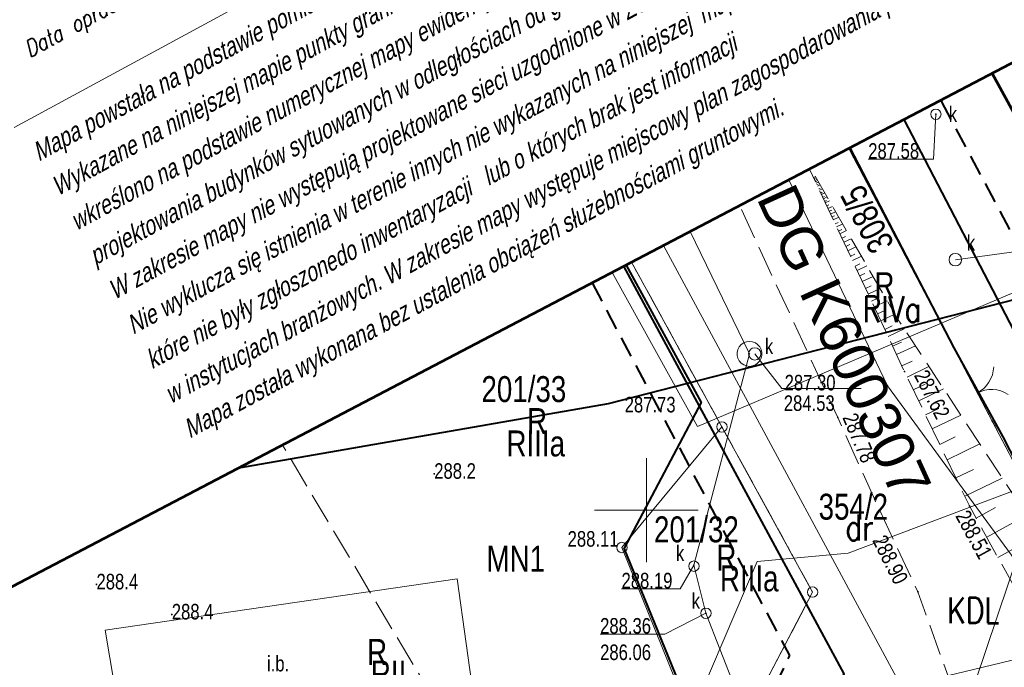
# Model space of a CAD drawing. Header units: metres. Extents: x 7437415 to 7437762, y 5556624 to 5556902.
# Tile 6 of 41: x 7437470 to 7437517, y 5556692 to 5556724. Entities that reach past the tile are written whole.
import ezdxf
from ezdxf.enums import TextEntityAlignment as Align

# ---------------------------------------------------------------- set-up
doc = ezdxf.new("R2010")
doc.units = ezdxf.units.M
doc.header["$MEASUREMENT"] = 0
for name, pattern in [('BUBZ01-500', [1.75, 1.25, -0.5]), ('EGBK02-500', [2, 1.5, -0.5]), ('EGBU01-500', [1, 0.5, -0.5]), ('KTCR02-500', [1.5, 1, -0.5]), ('KTJZ01-500', [2, 1.5, -0.5])]:
    doc.linetypes.add(name, pattern=pattern)
doc.layers.get('0').update_dxf_attribs({"color": 250, "lineweight": 5})
for name, color, linetype, lineweight in [('202-Punkt graniczny stabilizowany trwale', 7, 'Continuous', 5), ('203-Punkt załamania granicy działki nie stabilizowany', 7, 'Continuous', 5), ('506-Właz okrągły-SK', 7, 'Continuous', 5), ('602-Komora podziemna-SKPOD-Atr2', 7, 'Continuous', 5), ('602-Komora podziemna-SKPOD-Atr3', 7, 'Continuous', 5), ('905-Brama w ogrodzeniu', 7, 'Continuous', 5), ('BUBZ01', 250, 'Continuous', 5), ('BUBZ01_1', 250, 'Continuous', 5), ('BUIB02_01', 250, 'Continuous', 5), ('BUIB12_03', 250, 'Continuous', 5), ('D_opisy', 7, 'Continuous', 13), ('EGBB01', 250, 'Continuous', 5), ('EGBD03', 250, 'Continuous', 5), ('EGBK02', 250, 'Continuous', 5), ('EGBP04_02', 250, 'Continuous', 5), ('EGBP04_03', 250, 'Continuous', 5), ('EGBU01', 250, 'Continuous', 5), ('inna budowla (powierzchnia)-Atr17', 7, 'Continuous', 5), ('KTJZ01', 250, 'Continuous', 5), ('KTOK02', 250, 'Continuous', 5), ('KTOK05_01', 250, 'Continuous', 5), ('MPZP', 250, 'Continuous', 5), ('przewód kanalizacyjny (linia)', 7, 'Continuous', 5), ('punkt o określonej wysokości (sieć kanalizacyjna)', 7, 'Continuous', 5), ('punkt o określonej wysokości (sieć kanalizacyjna)-Atr2', 7, 'Continuous', 5), ('punkt o określonej wysokości (sieć kanalizacyjna)-Atr3', 7, 'Continuous', 5), ('punkt wysokościowy naturalny', 7, 'Continuous', 5), ('punkt wysokościowy sztuczny', 7, 'Continuous', 5), ('RTPW01', 250, 'Continuous', 5), ('RTPW02', 250, 'Continuous', 5), ('SUBP02_05', 250, 'Continuous', 5), ('SUPG_01', 250, 'Continuous', 5), ('SUPK_01', 250, 'Continuous', 5), ('SUPT_01', 250, 'Continuous', 5), ('SUPW_01', 250, 'Continuous', 5), ('SUUS22_01_K', 250, 'Continuous', 5), ('Warstwa 1', 250, 'Continuous', 5), ('Warstwa 10', 250, 'Continuous', 5), ('Warstwa 3', 250, 'Continuous', 5), ('właz okrągły - siec kanalizacyjna (punkt)', 7, 'Continuous', 5), ('właz okrągły - siec kanalizacyjna (punkt)-Atr17', 7, 'Continuous', 5)]:
    doc.layers.add(name, color=color, linetype=linetype, lineweight=lineweight)
doc.styles.get("Standard").update_dxf_attribs({"font": 'txt.shx', "width": 0.75})
doc.styles.add('Style-Arial', font='arial.ttf')
doc.styles.add('Style-WORKING_1250 I 0.26180', font='WORKING_1250.shx', dxfattribs={"oblique": 15})
doc.linetypes.add('KTOK05_01-500', pattern='A,3.75,[13,dgnlstyle-rozp_2015.shx,S=0.002778,R=0,X=0,Y=0],3.75', length=7.5)

# ---------------------------------------------------------------- blocks, each defined once
blk = doc.blocks.new('US22')
at = {"color": 0, "linetype": 'Continuous', "lineweight": 13, "ltscale": 10}
blk.add_circle((0, 0), 2.5, dxfattribs=at)
blk = doc.blocks.new('PW01')
at = {"layer": 'punkt wysokościowy naturalny', "linetype": 'Continuous', "lineweight": 13}
h = blk.add_hatch(color=0, dxfattribs=at)
edge = h.paths.add_edge_path()
edge.add_arc((0, 0), 0.45, 0, 360)
blk = doc.blocks.new('203')
at = {"layer": '203-Punkt załamania granicy działki nie stabilizowany', "linetype": 'Continuous', "lineweight": 13}
h = blk.add_hatch(color=96, dxfattribs=at)
edge = h.paths.add_edge_path()
edge.add_arc((0, 0), 0.45, 0, 360)
blk = doc.blocks.new('202')
at = {"layer": '202-Punkt graniczny stabilizowany trwale', "color": 96, "linetype": 'Continuous', "lineweight": 13}
blk.add_circle((0, 0), 2.5, dxfattribs=at)
blk = doc.blocks.new('PW02')
at = {"layer": 'punkt wysokościowy sztuczny', "linetype": 'Continuous', "lineweight": 13}
h = blk.add_hatch(color=0, dxfattribs=at)
edge = h.paths.add_edge_path()
edge.add_arc((0, 0), 0.45, 0, 360)
blk = doc.blocks.new('506')
at = {"layer": '506-Właz okrągły-SK', "color": 0, "linetype": 'Continuous', "lineweight": 13}
blk.add_circle((0, 0), 3, dxfattribs=at)
blk = doc.blocks.new('905')
at = {"layer": '905-Brama w ogrodzeniu', "color": 0, "linetype": 'Continuous', "lineweight": 13}
for centre, start, end in [((-15, 0), 0, 60), ((15, 0), 120, 180)]:
    blk.add_arc(centre, 15, start, end, dxfattribs=at)

msp = doc.modelspace()

# ---------------------------------------------------------------- linework, layer by layer
at = {"layer": '602-Komora podziemna-SKPOD-Atr2', "color": 7, "flags": 128}
msp.add_lwpolyline([(7437505.22, 5556707.53), (7437506.53, 5556705.87), (7437510.344, 5556705.87)], dxfattribs=at)
at = {"layer": 'BUBZ01', "color": 7, "linetype": 'BUBZ01-500', "lineweight": 13, "flags": 128}
msp.add_lwpolyline([(7437523.044, 5556693.027), (7437521.96, 5556694.22), (7437512.102, 5556709.224), (7437507.913, 5556716.465)], dxfattribs=at)
at = {"layer": 'BUBZ01_1', "color": 7, "linetype": 'Continuous', "lineweight": 13}
for p, q in [((7437508.142, 5556716.07), (7437508.049, 5556716.026)), ((7437508.13, 5556715.982), (7437508.081, 5556715.959)), ((7437508.217, 5556715.94), (7437508.113, 5556715.891)), ((7437508.2, 5556715.849), (7437508.145, 5556715.823)), ((7437508.292, 5556715.81), (7437508.176, 5556715.755)), ((7437508.269, 5556715.716), (7437508.208, 5556715.688)), ((7437508.367, 5556715.68), (7437508.24, 5556715.62)), ((7437508.373, 5556715.517), (7437508.304, 5556715.485)), ((7437508.48, 5556715.485), (7437508.335, 5556715.417)), ((7437508.477, 5556715.318), (7437508.399, 5556715.281)), ((7437508.593, 5556715.29), (7437508.431, 5556715.214)), ((7437508.581, 5556715.119), (7437508.495, 5556715.078)), ((7437508.706, 5556715.095), (7437508.526, 5556715.01)), ((7437508.686, 5556714.92), (7437508.59, 5556714.875)), ((7437508.819, 5556714.9), (7437508.622, 5556714.807)), ((7437508.79, 5556714.721), (7437508.685, 5556714.672)), ((7437508.969, 5556714.64), (7437508.749, 5556714.536)), ((7437508.929, 5556714.455), (7437508.813, 5556714.401)), ((7437509.12, 5556714.38), (7437508.876, 5556714.265)), ((7437509.067, 5556714.19), (7437508.94, 5556714.13)), ((7437509.27, 5556714.12), (7437509.004, 5556713.995)), ((7437509.241, 5556713.858), (7437509.099, 5556713.791)), ((7437509.458, 5556713.795), (7437509.163, 5556713.656)), ((7437509.415, 5556713.526), (7437509.258, 5556713.453)), ((7437509.646, 5556713.47), (7437509.322, 5556713.317)), ((7437509.588, 5556713.194), (7437509.417, 5556713.114)), ((7437509.872, 5556713.08), (7437509.513, 5556712.911)), ((7437509.796, 5556712.796), (7437509.608, 5556712.708)), ((7437510.097, 5556712.69), (7437509.704, 5556712.505)), ((7437510.039, 5556712.332), (7437509.831, 5556712.234)), ((7437510.361, 5556712.234), (7437509.926, 5556712.03)), ((7437510.282, 5556711.867), (7437510.054, 5556711.76)), ((7437510.624, 5556711.779), (7437510.149, 5556711.556)), ((7437510.525, 5556711.402), (7437510.276, 5556711.285)), ((7437510.925, 5556711.259), (7437510.404, 5556711.015)), ((7437510.838, 5556710.805), (7437510.563, 5556710.676)), ((7437511.263, 5556710.674), (7437510.69, 5556710.405)), ((7437511.15, 5556710.208), (7437510.849, 5556710.066)), ((7437511.602, 5556710.089), (7437510.976, 5556709.795)), ((7437511.463, 5556709.611), (7437511.135, 5556709.457)), ((7437511.978, 5556709.439), (7437511.295, 5556709.118)), ((7437511.85, 5556708.883), (7437511.485, 5556708.712)), ((7437512.421, 5556708.738), (7437511.645, 5556708.373)), ((7437512.29, 5556708.098), (7437511.867, 5556707.899)), ((7437512.961, 5556707.917), (7437512.058, 5556707.493)), ((7437512.803, 5556707.181), (7437512.313, 5556706.951)), ((7437513.618, 5556706.916), (7437512.57, 5556706.41)), ((7437513.428, 5556706.075), (7437512.864, 5556705.803)), ((7437514.324, 5556705.842), (7437513.125, 5556705.263)), ((7437514.095, 5556704.899), (7437513.451, 5556704.588)), ((7437515.155, 5556704.578), (7437513.777, 5556703.913)), ((7437514.873, 5556703.526), (7437514.135, 5556703.17)), ((7437516.068, 5556703.188), (7437514.494, 5556702.428)), ((7437515.763, 5556701.958), (7437514.918, 5556701.55)), ((7437517.148, 5556701.545), (7437515.342, 5556700.673)), ((7437516.82, 5556700.124), (7437515.896, 5556699.612)), ((7437518.32, 5556699.76), (7437516.402, 5556698.698)), ((7437517.941, 5556698.27), (7437516.944, 5556697.718))]:
    msp.add_line(p, q, dxfattribs=at)
at = {"layer": 'BUIB02_01', "color": 212, "linetype": 'Continuous', "lineweight": 40, "flags": 128}
for points in [[(7437512.405, 5556718.826), (7437523.822, 5556696.921), (7437530.92, 5556693.586)], [(7437506.941, 5556685.963), (7437509.534, 5556692.104), (7437498.91, 5556711.759)]]:
    msp.add_lwpolyline(points, dxfattribs=at)
at = {"layer": 'BUIB12_03', "color": 7, "linetype": 'Continuous', "lineweight": 13, "flags": 128}
msp.add_lwpolyline([(7437473.91, 5556694.22), (7437474.79, 5556688.98), (7437477.51, 5556689.46), (7437477.67, 5556688.46), (7437491.75, 5556690.45), (7437490.87, 5556696.69), (7437473.91, 5556694.22)], close=True, dxfattribs=at)
at = {"layer": 'D_opisy', "flags": 128}
msp.add_lwpolyline([(7437565.772, 5556725.167), (7437518.481, 5556699.525), (7437514.813, 5556688.66)], dxfattribs=at)
at = {"layer": 'EGBB01', "color": 7, "linetype": 'Continuous', "lineweight": 53, "flags": 128}
msp.add_lwpolyline([(7437516.664, 5556721.048), (7437521.11, 5556712.91)], dxfattribs=at)
at = {"layer": 'EGBD03', "color": 96, "linetype": 'Continuous', "lineweight": 13, "flags": 128}
for points in [[(7437516.67, 5556704.29), (7437509.751, 5556717.428)], [(7437506.863, 5556715.915), (7437511.62, 5556705.99)], [(7437500.826, 5556712.754), (7437514.47, 5556687.46)], [(7437499.279, 5556711.943), (7437503.64, 5556704.01)], [(7437522.86, 5556690.63), (7437511.62, 5556705.99)], [(7437498.82, 5556698.2), (7437503.64, 5556704.01)], [(7437508.01, 5556696.05), (7437503.64, 5556704.01)], [(7437516.67, 5556704.29), (7437519.14, 5556699.58)], [(7437503.31, 5556687.06), (7437498.82, 5556698.2)], [(7437503.31, 5556687.06), (7437508.01, 5556696.05)]]:
    msp.add_lwpolyline(points, dxfattribs=at)
at = {"layer": 'EGBK02', "color": 96, "linetype": 'EGBK02-500', "lineweight": 13, "flags": 128}
for points in [[(7437503.64, 5556704.01), (7437499.279, 5556711.943)], [(7437508.01, 5556696.05), (7437503.64, 5556704.01)], [(7437493.866, 5556683.974), (7437482.458, 5556703.133)], [(7437503.31, 5556687.06), (7437508.01, 5556696.05)]]:
    msp.add_lwpolyline(points, dxfattribs=at)
at = {"layer": 'EGBU01', "color": 96, "linetype": 'EGBU01-500', "lineweight": 13, "flags": 128}
for points in [[(7437509.751, 5556717.428), (7437516.67, 5556704.29)], [(7437516.67, 5556704.29), (7437509.751, 5556717.428)], [(7437503.64, 5556704.01), (7437499.279, 5556711.943)], [(7437499.279, 5556711.943), (7437503.64, 5556704.01)], [(7437508.01, 5556696.05), (7437503.64, 5556704.01)], [(7437503.64, 5556704.01), (7437508.01, 5556696.05)], [(7437516.67, 5556704.29), (7437519.14, 5556699.58)], [(7437519.14, 5556699.58), (7437516.67, 5556704.29)], [(7437503.31, 5556687.06), (7437508.01, 5556696.05)], [(7437508.01, 5556696.05), (7437503.31, 5556687.06)]]:
    msp.add_lwpolyline(points, dxfattribs=at)
at = {"layer": 'KTJZ01', "color": 7, "linetype": 'KTJZ01-500', "lineweight": 13, "flags": 128}
msp.add_lwpolyline([(7437507.857, 5556716.436), (7437504.491, 5556714.673), (7437509.22, 5556704.47), (7437510.97, 5556700.57), (7437513.08, 5556696.07), (7437515.43, 5556689.51), (7437520.46, 5556691.39), (7437518.97, 5556694.06), (7437515.57, 5556700.2), (7437512.44, 5556706.68), (7437507.857, 5556716.436)], close=True, dxfattribs=at)
at = {"layer": 'KTOK05_01', "color": 7, "linetype": 'KTOK05_01-500', "lineweight": 40, "flags": 128}
for points in [[(7437532.153, 5556729.161), (7437547.36, 5556701.5), (7437527.72, 5556692.81), (7437525.62, 5556692.53), (7437523.63, 5556693.08), (7437521.96, 5556694.22), (7437517.2, 5556703.54), (7437514.83, 5556707.82), (7437509.814, 5556717.461)], [(7437499.019, 5556711.807), (7437502.64, 5556705.18), (7437498.93, 5556698.16)], [(7437470.765, 5556680.962), (7437472.26, 5556681.23), (7437477.51, 5556682.36), (7437492.58, 5556685.14), (7437495.66, 5556685.59), (7437503.37, 5556687.26), (7437498.93, 5556698.16)]]:
    msp.add_lwpolyline(points, dxfattribs=at)
at = {"layer": 'MPZP', "color": 212, "linetype": 'KTOK05_01-500', "lineweight": 40, "flags": 128}
msp.add_lwpolyline([(7437480.35, 5556702.039), (7437498.164, 5556705.138), (7437519.727, 5556710.673), (7437570.307, 5556733.919), (7437638.513, 5556770.222), (7437729.943, 5556819.329)], dxfattribs=at)
at = {"layer": 'MPZP', "color": 212, "linetype": 'KTCR02-500', "lineweight": 40, "flags": 128}
for points in [[(7437738.295, 5556803.984), (7437715.191, 5556791.784), (7437661.349, 5556763.226), (7437574.511, 5556717.006), (7437530.05, 5556696.506), (7437525.798, 5556698.029), (7437514.19, 5556719.761)], [(7437497.375, 5556710.955), (7437506.891, 5556692.994), (7437504.828, 5556688.703), (7437494.07, 5556686.185), (7437470.017, 5556683.31)]]:
    msp.add_lwpolyline(points, dxfattribs=at)
at = {"layer": 'przewód kanalizacyjny (linia)', "color": 36, "linetype": 'Continuous', "lineweight": 13, "flags": 128}
msp.add_lwpolyline([(7437507.01, 5556684.43), (7437502.87, 5556695.03), (7437502.28, 5556697.34)], dxfattribs=at)
at = {"layer": 'punkt o określonej wysokości (sieć kanalizacyjna)-Atr2', "color": 7, "flags": 128}
for points in [[(7437513.95, 5556719.08), (7437513.835, 5556716.918), (7437510.689, 5556716.918)], [(7437502.28, 5556697.34), (7437501.62, 5556696.21), (7437498.798, 5556696.21)], [(7437502.87, 5556695.03), (7437500.88, 5556694.03), (7437497.766, 5556694.03)]]:
    msp.add_lwpolyline(points, dxfattribs=at)
at = {"layer": 'SUBP02_05', "color": 36, "linetype": 'Continuous', "lineweight": 13, "flags": 128}
msp.add_lwpolyline([(7437504.97, 5556706.93), (7437504.82, 5556706.95), (7437504.69, 5556707), (7437504.57, 5556707.08), (7437504.47, 5556707.19), (7437504.41, 5556707.32), (7437504.37, 5556707.46), (7437504.37, 5556707.6), (7437504.41, 5556707.74), (7437504.47, 5556707.87), (7437504.57, 5556707.98), (7437504.69, 5556708.06), (7437504.82, 5556708.11), (7437504.97, 5556708.13), (7437505.11, 5556708.11), (7437505.25, 5556708.06), (7437505.36, 5556707.98), (7437505.46, 5556707.87), (7437505.53, 5556707.74), (7437505.56, 5556707.6), (7437505.56, 5556707.46), (7437505.53, 5556707.32), (7437505.46, 5556707.19), (7437505.36, 5556707.08), (7437505.25, 5556707), (7437505.11, 5556706.95), (7437504.97, 5556706.93)], close=True, dxfattribs=at)
at = {"layer": 'SUPG_01', "color": 52, "linetype": 'Continuous', "lineweight": 13, "flags": 128}
for points in [[(7437505.33, 5556697.53), (7437509.719, 5556697.926), (7437522.113, 5556702.608), (7437540.72, 5556710.32), (7437572.53, 5556724.178), (7437601.779, 5556739.923), (7437624.775, 5556752.295)], [(7437469.859, 5556683.807), (7437484.7, 5556686.66), (7437502.11, 5556689.96), (7437505.33, 5556697.53)]]:
    msp.add_lwpolyline(points, dxfattribs=at)
at = {"layer": 'SUPK_01', "color": 36, "linetype": 'Continuous', "lineweight": 13}
msp.add_line((7437514.89, 5556712.07), (7437521.11, 5556712.91), dxfattribs=at)
at = {"layer": 'SUPK_01', "color": 36, "linetype": 'Continuous', "lineweight": 13, "flags": 128}
msp.add_lwpolyline([(7437502.103, 5556713.422), (7437504.97, 5556707.53), (7437502.28, 5556697.34)], dxfattribs=at)
at = {"layer": 'SUPT_01', "color": 30, "linetype": 'Continuous', "lineweight": 13, "flags": 128}
msp.add_lwpolyline([(7437624.834, 5556744.449), (7437603.973, 5556732.899), (7437579.114, 5556719.1), (7437574.314, 5556716.425), (7437544.39, 5556702.175), (7437531.441, 5556696.093), (7437491.469, 5556686.466), (7437485.362, 5556685.024)], dxfattribs=at)
at = {"layer": 'SUPW_01', "color": 5, "linetype": 'Continuous', "lineweight": 13, "flags": 128}
msp.add_lwpolyline([(7437624.519, 5556762.969), (7437600.44, 5556750.19), (7437586.81, 5556744.55), (7437574.29, 5556738.446), (7437539.95, 5556721.509), (7437526.12, 5556714.05), (7437502.465, 5556704.034), (7437498.34, 5556711.451)], dxfattribs=at)
at = {"layer": 'Warstwa 1', "color": 207, "linetype": 'Continuous', "lineweight": 53, "true_color": 0x6e1e6e, "flags": 128}
msp.add_lwpolyline([(7437466.384, 5556694.725), (7437479.253, 5556654.299), (7437507.556, 5556623.548), (7437507.556, 5556623.548), (7437761.553, 5556761.255), (7437724.258, 5556829.774), (7437466.384, 5556694.725)], close=True, dxfattribs=at)
at = {"layer": 'Warstwa 10', "color": 7, "linetype": 'Continuous', "lineweight": 0}
msp.add_line((7437469.523, 5556718.448), (7437541.003, 5556757.205), dxfattribs=at)
at = {"layer": 'Warstwa 3', "color": 7, "linetype": 'Continuous', "lineweight": 0}
for p, q in [((7437500, 5556702.5), (7437500, 5556697.5)), ((7437497.5, 5556700), (7437502.5, 5556700))]:
    msp.add_line(p, q, dxfattribs=at)

# ---------------------------------------------------------------- block references
at = {"layer": 'EGBP04_02', "color": 96, "linetype": 'Continuous', "lineweight": 13, "xscale": 0.1, "yscale": 0.1, "zscale": 0.1}
for p in [(7437503.64, 5556704.01), (7437498.82, 5556698.2), (7437508.01, 5556696.05)]:
    msp.add_blockref('202', p, dxfattribs=at)
at = {"layer": 'EGBP04_03', "color": 96, "linetype": 'Continuous', "lineweight": 13, "xscale": 0.1, "yscale": 0.1, "zscale": 0.1}
for p in [(7437511.62, 5556705.99), (7437516.67, 5556704.29)]:
    msp.add_blockref('203', p, dxfattribs=at)
at = {"layer": 'KTOK02', "color": 7, "linetype": 'Continuous', "lineweight": 13, "xscale": 0.1, "yscale": 0.1, "zscale": 0.1, "rotation": 297.743}
msp.add_blockref('905', (7437515.94, 5556705.64), dxfattribs=at)
at = {"layer": 'punkt o określonej wysokości (sieć kanalizacyjna)', "color": 7, "linetype": 'Continuous', "lineweight": 13, "xscale": 0.1, "yscale": 0.1, "zscale": 0.1}
for p in [(7437513.95, 5556719.08), (7437502.28, 5556697.34), (7437502.87, 5556695.03)]:
    msp.add_blockref('PW01', p, dxfattribs=at)
at = {"layer": 'RTPW01', "color": 7, "linetype": 'Continuous', "lineweight": 13, "xscale": 0.1, "yscale": 0.1, "zscale": 0.1}
for p in [(7437489.77, 5556701.75), (7437473.49, 5556696.42), (7437477.12, 5556694.97)]:
    msp.add_blockref('PW01', p, dxfattribs=at)
at = {"layer": 'RTPW02', "color": 7, "linetype": 'Continuous', "lineweight": 13, "xscale": 0.1, "yscale": 0.1, "zscale": 0.1}
for p in [(7437512.44, 5556706.68), (7437502.64, 5556705.18), (7437509.22, 5556704.47), (7437515.57, 5556700.2), (7437498.93, 5556698.16), (7437513.08, 5556696.07)]:
    msp.add_blockref('PW02', p, dxfattribs=at)
at = {"layer": 'SUUS22_01_K', "color": 7, "linetype": 'Continuous', "lineweight": 13, "xscale": 0.1, "yscale": 0.1, "zscale": 0.1}
for p in [(7437514.89, 5556712.07), (7437505.22, 5556707.53)]:
    msp.add_blockref('506', p, dxfattribs=at)
at = {"layer": 'właz okrągły - siec kanalizacyjna (punkt)', "color": 7, "linetype": 'Continuous', "lineweight": 13, "xscale": 0.1, "yscale": 0.1, "zscale": 0.1}
for p in [(7437513.95, 5556719.08), (7437502.29, 5556697.3), (7437502.87, 5556695.03)]:
    msp.add_blockref('US22', p, dxfattribs=at)

# ---------------------------------------------------------------- texts
at = {"layer": '602-Komora podziemna-SKPOD-Atr2', "color": 36, "insert": (7437506.66, 5556705.759), "char_height": 0.75, "attachment_point": 7, "line_spacing_factor": 0.6}
msp.add_mtext('\\FWORKING_1250;\\H1x;\\W0.8;287.30', dxfattribs=at)
at = {"layer": '602-Komora podziemna-SKPOD-Atr3', "color": 36, "insert": (7437506.62, 5556704.771), "char_height": 0.75, "attachment_point": 7, "line_spacing_factor": 0.6}
msp.add_mtext('\\FWORKING_1250;\\H1x;\\W0.8;284.53', dxfattribs=at)
at = {"layer": 'D_opisy', "style": 'Style-Arial'}
msp.add_text('DG K600307', height=2, rotation=294.4416, dxfattribs=at).set_placement((7437506.193, 5556715.472), align=Align.MIDDLE_LEFT)
at = {"layer": 'EGBD03', "color": 96, "linetype": 'Continuous', "lineweight": 30, "insert": (7437511.984, 5556712.836), "char_height": 1.25, "attachment_point": 7, "rotation": 117.8936, "line_spacing_factor": 0.6}
msp.add_mtext('\\FWORKING_1250;\\H1x;\\W0.8;308/5', dxfattribs=at)
at = {"layer": 'EGBD03', "color": 96, "linetype": 'Continuous', "lineweight": 30, "char_height": 1.25, "attachment_point": 7, "line_spacing_factor": 0.6}
for s, insert in [('\\FWORKING_1250;\\H1x;\\W0.8;201/33', (7437492.046, 5556705.19)), ('\\FWORKING_1250;\\H1x;\\W0.8;354/2', (7437508.298, 5556699.522)), ('\\FWORKING_1250;\\H1x;\\W0.8;201/32', (7437500.363, 5556698.43))]:
    msp.add_mtext(s, dxfattribs=dict(at, insert=insert))
at = {"layer": 'EGBK02', "color": 96, "linetype": 'Continuous', "lineweight": 30, "width": 0.8}
msp.add_text('RIVa', height=1.25, dxfattribs=at).set_placement((7437510.416, 5556710.312), align=Align.TOP_LEFT)
at = {"layer": 'EGBK02', "color": 96, "linetype": 'Continuous', "lineweight": 30, "char_height": 1.25, "attachment_point": 1, "line_spacing_factor": 0.6}
for s, insert in [('\\FWORKING_1250;\\H1x;\\W0.8;RIIIa', (7437493.253, 5556703.838)), ('\\FWORKING_1250;\\H1x;\\W0.8;RIIIa', (7437503.541, 5556697.332)), ('\\FWORKING_1250;\\H1x;\\W0.8;RII', (7437486.716, 5556692.748))]:
    msp.add_mtext(s, dxfattribs=dict(at, insert=insert))
at = {"layer": 'EGBU01', "color": 96, "linetype": 'Continuous', "lineweight": 30, "width": 0.8}
msp.add_text('dr', height=1.25, dxfattribs=at).set_placement((7437509.578, 5556698.536))
at = {"layer": 'EGBU01', "color": 96, "linetype": 'Continuous', "lineweight": 30, "char_height": 1.25, "attachment_point": 7, "line_spacing_factor": 0.6}
for insert in [(7437510.99, 5556710.215), (7437494.244, 5556703.667), (7437503.371, 5556697.09), (7437486.534, 5556692.539)]:
    msp.add_mtext('\\FWORKING_1250;\\H1x;\\W0.8;R', dxfattribs=dict(at, insert=insert))
at = {"layer": 'inna budowla (powierzchnia)-Atr17', "color": 7, "insert": (7437481.707, 5556692.217), "char_height": 0.75, "attachment_point": 7, "line_spacing_factor": 0.6}
msp.add_mtext('\\FWORKING_1250;\\H1x;\\W0.8;i.b.', dxfattribs=at)
at = {"layer": 'MPZP', "color": 212, "linetype": 'Continuous', "lineweight": 30, "width": 0.8}
msp.add_text('KDL', height=1.25, dxfattribs=at).set_placement((7437514.489, 5556694.546))
at = {"layer": 'MPZP', "color": 212, "linetype": 'Continuous', "lineweight": 30, "insert": (7437492.292, 5556697.031), "char_height": 1.25, "attachment_point": 7, "line_spacing_factor": 0.6}
msp.add_mtext('\\FWORKING_1250;\\H1x;\\W0.8;MN1', dxfattribs=at)
at = {"layer": 'punkt o określonej wysokości (sieć kanalizacyjna)-Atr2', "color": 36, "char_height": 0.75, "attachment_point": 7, "line_spacing_factor": 0.6}
for s, insert in [('\\FWORKING_1250;\\H1x;\\W0.8;287.58', (7437510.689, 5556716.926)), ('\\FWORKING_1250;\\H1x;\\W0.8;288.19', (7437498.798, 5556696.218)), ('\\FWORKING_1250;\\H1x;\\W0.8;288.36', (7437497.766, 5556694.038))]:
    msp.add_mtext(s, dxfattribs=dict(at, insert=insert))
at = {"layer": 'punkt o określonej wysokości (sieć kanalizacyjna)-Atr3', "color": 36, "insert": (7437497.766, 5556692.763), "char_height": 0.75, "attachment_point": 7, "line_spacing_factor": 0.6}
msp.add_mtext('\\FWORKING_1250;\\H1x;\\W0.8;286.06', dxfattribs=at)
at = {"layer": 'RTPW01', "color": 7, "linetype": 'Continuous', "lineweight": 13, "char_height": 0.75, "attachment_point": 1, "line_spacing_factor": 0.6}
for s, insert, rotation in [('\\FWORKING_1250;\\H1x;\\W0.8;287.62', (7437513.55, 5556706.84), 296.832), ('\\FWORKING_1250;\\H1x;\\W0.8;287.78', (7437510.123, 5556704.757), 293.136), ('\\FWORKING_1250;\\H1x;\\W0.8;288.51', (7437515.53, 5556700.08), 298.61), ('\\FWORKING_1250;\\H1x;\\W0.8;288.90', (7437511.54, 5556698.88), 296.67)]:
    msp.add_mtext(s, dxfattribs=dict(at, insert=insert, rotation=rotation))
at = {"layer": 'RTPW01', "color": 7, "linetype": 'Continuous', "lineweight": 13, "char_height": 0.75, "line_spacing_factor": 0.6}
for s, insert, attachment_point in [('\\FWORKING_1250;\\H1x;\\W0.8;287.73', (7437498.95, 5556705.46), 1), ('\\FWORKING_1250;\\H1x;\\W0.8;288.2', (7437489.77, 5556701.5), 7), ('\\FWORKING_1250;\\H1x;\\W0.8;288.11', (7437496.2, 5556698.99), 1), ('\\FWORKING_1250;\\H1x;\\W0.8;288.4', (7437473.49, 5556696.17), 7), ('\\FWORKING_1250;\\H1x;\\W0.8;288.4', (7437477.12, 5556694.72), 7)]:
    msp.add_mtext(s, dxfattribs=dict(at, insert=insert, attachment_point=attachment_point))
at = {"layer": 'SUUS22_01_K', "color": 7, "linetype": 'Continuous', "lineweight": 13, "char_height": 0.75, "attachment_point": 7, "line_spacing_factor": 0.6}
for insert in [(7437515.44, 5556712.5), (7437505.71, 5556707.517)]:
    msp.add_mtext('\\FWORKING_1250;\\H1x;\\W0.8;k', dxfattribs=dict(at, insert=insert))
at = {"layer": 'Warstwa 10', "color": 7, "linetype": 'Continuous', "lineweight": 0, "oblique": 15, "width": 0.8}
msp.add_text('Data opracowania mapy: 24.07.2019 r.                            Ks. rob. 118/2019', height=0.7875, rotation=28.4667, dxfattribs=at).set_placement((7437470.267, 5556721.792))
at = {"layer": 'Warstwa 10', "color": 7, "linetype": 'Continuous', "lineweight": 13, "insert": (7437478.111, 5556703.202), "char_height": 0.9, "attachment_point": 7, "rotation": 28.5917, "line_spacing_factor": 1.266667, "style": 'Style-WORKING_1250 I 0.26180'}
msp.add_mtext('\\H1x;\\W0.8;Mapa powstała na podstawie pomiaru, danych numerycznych udostępnionych przez PODGiK.\\PWykazane na niniejszej mapie punkty graniczne nie zostały wyznaczone w terenie, stan władania \\Pwkreślono na podstawie numerycznej mapy ewidencyjnej. Niniejsza mapa może służyć do \\Pprojektowania budynków sytuowanych w odległościach od granicy nieruchomości  większych niż 4m. \\PW zakresie mapy nie występują projektowane sieci uzgodnione w ZUDP na naradach koordynacyjnych. \\PNie wyklucza się istnienia w terenie innych nie wykazanych na niniejszej  mapie urządzeń podziemnych, \\Pktóre nie były zgłoszonedo inwentaryzacji   lub o których brak jest informacji  \\Pw instytucjach branżowych. W zakresie mapy występuje miejscowy plan zagospodarowania przestrzennego. \\PMapa została wykonana bez ustalenia obciążeń służebnościami gruntowymi.', dxfattribs=at)
at = {"layer": 'właz okrągły - siec kanalizacyjna (punkt)-Atr17', "color": 7, "char_height": 0.75, "attachment_point": 7, "line_spacing_factor": 0.6}
for insert in [(7437514.57, 5556718.71), (7437501.42, 5556697.55), (7437502.18, 5556695.25)]:
    msp.add_mtext('\\FWORKING_1250;\\H1x;\\W0.8;k', dxfattribs=dict(at, insert=insert))

doc.saveas('drawing.dxf')
